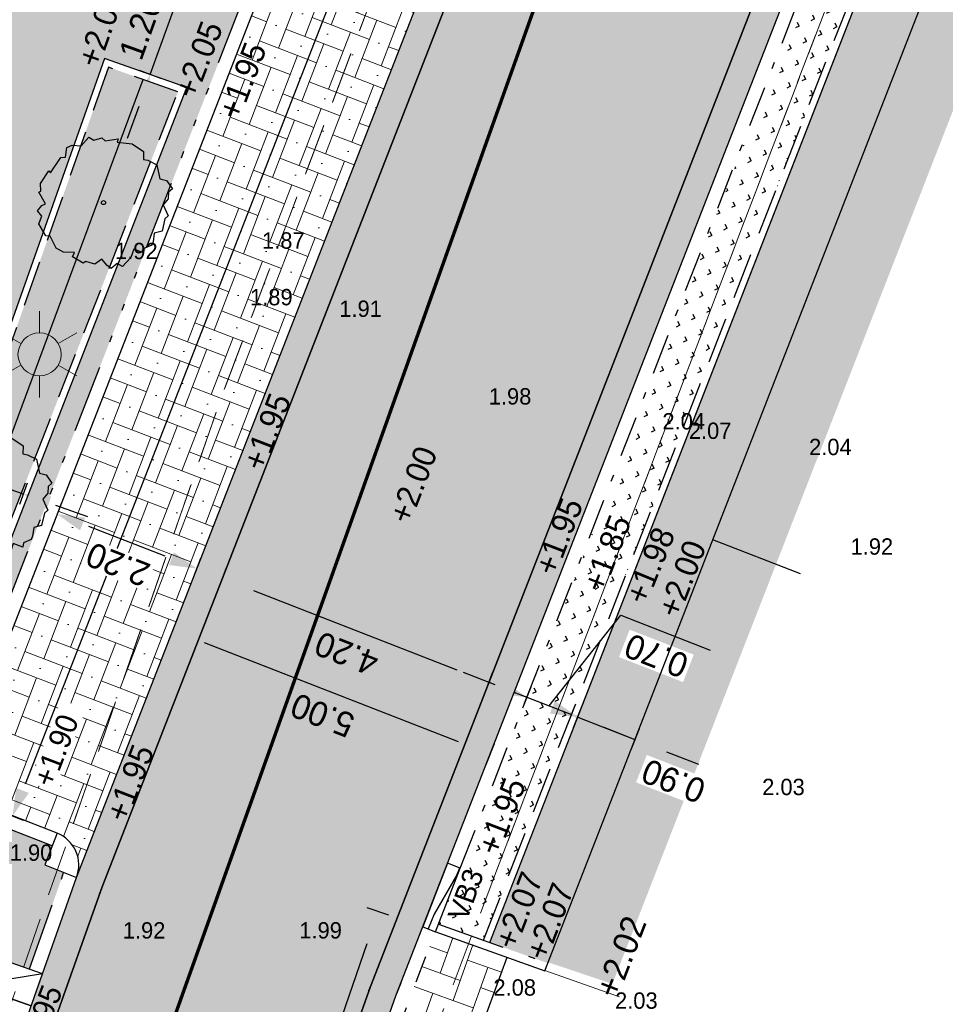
# Model space of a CAD drawing. Header units: metres. Extents: x 134157 to 138734, y 451157 to 455772.
# Tile 29 of 256: x 136363 to 136376, y 453255 to 453270. Entities that reach past the tile are written whole.
import ezdxf

# ---------------------------------------------------------------- set-up
doc = ezdxf.new("R2010")
doc.units = ezdxf.units.M
for name, pattern in [('DASHDOT__G2', [1.2, 0.6, -0.3, 0, -0.3]), ('GZ10X20__G1', [1.5, 0.5, -0.2, 0.2, -0.2, 0.2, -0.2]), ('HIDDEN__G5', [1.125, 0.75, -0.375]), ('TR13X15__G2', [2.2, 1, -0.4, 0, -0.4, 0, -0.4]), ('TR18X20__G2', [2.6, 1, -0.4, 0, -0.4, 0, -0.4, 0, -0.4])]:
    doc.linetypes.add(name, pattern=pattern)
doc.layers.add('-DR-alg-hulplijnen', color=210, linetype='Continuous', plot=False)
doc.layers.add('-DR-alg-hulplijnen waterbergende groenvakken', color=141, linetype='Continuous', plot=False)
doc.layers.add('-DR-alg-hulplijnen kantverharding asflast nieuwe fietsstraat', color=7, linetype='Continuous', true_color=0xff9429, plot=False)
for name, color, linetype, lineweight in [('-DR-bs-inr-lichtmast', 253, 'Continuous', 13), ('-DR-bs-vh-kantverharding', 253, 'Continuous', 13), ('-DR-nw-rio-HWA 125', 170, 'HIDDEN__G5', 13), ('-DR-nw-vh-arc-tegels 300x300x45', 253, 'Continuous', 9)]:
    doc.layers.add(name, color=color, linetype=linetype, lineweight=lineweight)
for name, color, linetype in [('-DR-bs-rio-DWA Jutfaseweg', 253, 'Continuous'), ('-DR-bs-txt-hoogtemaat', 253, 'Continuous'), ('-DR-nw-gr-solitaire heester', 96, 'Continuous'), ('-DR-nw-maatvoering', 3, 'Continuous'), ('-DR-nw-txt-hoogtemaat', 2, 'Continuous'), ('-DR-nw-vh-band 10x20 ob', 2, 'HIDDEN__G5'), ('-DR-nw-vh-band 12x25 ob', 2, 'TR13X15__G2'), ('-DR-nw-vh-band 18-20x25', 2, 'TR18X20__G2'), ('-DR-nw-vh-band 18-20x25 hoekblok R 0.50 uitwendig', 2, 'Continuous'), ('-DR-nw-vh-band 20x20 opsluitband', 2, 'GZ10X20__G1'), ('-DR-nw-vh-band 20x25 verloop 50-200', 2, 'Continuous'), ('-DR-nw-vh-band 5-20x25', 2, 'DASHDOT__G2'), ('-DR-nw-vh-band inritband 500x140x500mm', 2, 'Continuous'), ('-DR-nw-vh-kantverharding', 3, 'Continuous'), ('-DR-nw-vh-txt-kantopsluitingen', 2, 'Continuous')]:
    doc.layers.add(name, color=color, linetype=linetype)
doc.layers.add('-DR-nw-gr-arc-beplanting', color=7, linetype='Continuous', true_color=0xe5f0e7)
doc.layers.add('-DR-nw-gr-arc-gras', color=7, linetype='Continuous', true_color=0xb5d5a4)
for name, color, linetype, lineweight, true_color in [('-DR-nw-vh-arc-asfalt fietsstraat rood', 7, 'Continuous', 9, 0xdfbfc7), ('-DR-nw-vh-arc-bss rood', 7, 'Continuous', 9, 0xce9c9c), ('-DR-nw-vh-arc-sbs df Drainflow', 7, 'Continuous', 9, 0xb9747c), ('-DR-nw-vh-arc-sbs kf bruinrood rabat halfsteens', 7, 'Continuous', 9, 0xb88485)]:
    doc.layers.add(name, color=color, linetype=linetype, lineweight=lineweight, true_color=true_color)
doc.layers.add('-DR-nw-vh-arc-halfverharding stabilizer', color=7, linetype='Continuous', lineweight=9, true_color=0xe2e1c1, transparency=0.1)
doc.layers.add('-DR-nw-vh-kantverharding halfverharding stabilizer', color=7, linetype='Continuous', true_color=0xe2e1c1, transparency=0.1)
doc.styles.add('18_200', font='romans', dxfattribs={"width": 0.8, "height": 0.36})
doc.styles.add('Drong', font='txt', dxfattribs={"height": 1.8})
doc.dimstyles.new('Drong', dxfattribs={"dimtxt": 1.8, "dimasz": 2.5, "dimexe": 0, "dimexo": 0, "dimgap": 0.9, "dimtad": 1, "dimzin": 0, "dimdsep": 46, "dimtxsty": 'Drong', "dimblk": 'dimblk-wit', "dimcen": 0, "dimse1": 1, "dimse2": 1, "dimclrd": 256, "dimclre": 1, "dimclrt": 7, "dimadec": 0, "dimazin": 0, "dimtfac": 1, "dimtmove": 0, "dimatfit": 3, "dimfxl": 1, "dimtolj": 1, "dimtzin": 0, "dimarcsym": 0})
pattern_1 = [(115.335625, (136419.71802, 453326.2367), (-0.223681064, -0.105903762), [0.06, -0.187485]), (205.335625, (136419.71802, 453326.2367), (0.105903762, -0.223681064), [0.06, -0.187485])]

# ---------------------------------------------------------------- blocks, each defined once
blk = doc.blocks.new('dimblk-wit')
at = {"color": 7}
blk.add_line((0, -0.3333), (0, 0.3333), dxfattribs=at)
blk.add_solid([(0, 0), (-0.8, 0.2), (-0.8, -0.2)], dxfattribs=at)
blk = doc.blocks.new('*D215')
at = {"layer": '-DR-nw-maatvoering', "lineweight": -2, "transparency": 16777216}
for p, q in [((136361.873, 453264.217), (136360.543, 453264.687)), ((136362.189, 453262.826), (136361.873, 453264.217)), ((136361.296, 453263.141), (136360.825, 453263.308)), ((136361.768, 453262.975), (136362.611, 453262.677)), ((136361.768, 453262.975), (136362.611, 453262.677)), ((136363.082, 453262.511), (136363.554, 453262.344))]:
    blk.add_line(p, q, dxfattribs=at)
at = {"layer": 'Defpoints', "color": 0, "transparency": 16777216}
for p in [(136363.63, 453268.249), (136362.703, 453262.938), (136362.611, 453262.677)]:
    blk.add_point(p, dxfattribs=at)
at = {"layer": '-DR-nw-maatvoering', "lineweight": -2, "transparency": 16777216, "xscale": 0.5, "yscale": 0.5, "zscale": 0.5}
for p, rotation in [((136361.768, 453262.975), 340.5498578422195), ((136362.611, 453262.677), 160.5498578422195)]:
    blk.add_blockref('dimblk-wit', p, dxfattribs=dict(at, rotation=rotation))
at = {"layer": '-DR-nw-maatvoering', "color": 7, "transparency": 16777216, "insert": (136361.087, 453264.109), "char_height": 0.36, "attachment_point": 5, "rotation": 160.5499, "style": 'Drong', "bg_fill": 3, "box_fill_scale": 1.1, "bg_fill_color": 256, "bg_fill_true_color": 13158600, "bg_fill_transparency": 0}
blk.add_mtext('\\A1;0.90', dxfattribs=at)
blk = doc.blocks.new('*D216')
at = {"layer": '-DR-nw-maatvoering', "lineweight": -2, "transparency": 16777216}
blk.add_line((136368.977, 453260.09), (136365.996, 453261.253), dxfattribs=at)
at = {"layer": 'Defpoints', "color": 0, "transparency": 16777216}
for p in [(136365.53, 453261.434), (136365.391, 453261.077), (136369.304, 453259.552)]:
    blk.add_point(p, dxfattribs=at)
at = {"layer": '-DR-nw-maatvoering', "lineweight": -2, "transparency": 16777216, "xscale": 0.5, "yscale": 0.5, "zscale": 0.5}
for p, rotation in [((136365.53, 453261.434), 158.703999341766), ((136369.443, 453259.909), 338.703999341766)]:
    blk.add_blockref('dimblk-wit', p, dxfattribs=dict(at, rotation=rotation))
at = {"layer": '-DR-nw-maatvoering', "color": 7, "transparency": 16777216, "insert": (136367.355, 453260.333), "char_height": 0.36, "attachment_point": 5, "rotation": 158.704, "style": 'Drong'}
blk.add_mtext('\\A1;4.20', dxfattribs=at)
blk = doc.blocks.new('*D217')
at = {"layer": '-DR-nw-maatvoering', "lineweight": -2, "transparency": 16777216}
blk.add_line((136364.692, 453261.762), (136363.574, 453262.197), dxfattribs=at)
at = {"layer": 'Defpoints', "color": 0, "transparency": 16777216}
for p in [(136363.703, 453263.905), (136365.752, 453263.106), (136363.108, 453262.379)]:
    blk.add_point(p, dxfattribs=at)
at = {"layer": '-DR-nw-maatvoering', "lineweight": -2, "transparency": 16777216, "xscale": 0.5, "yscale": 0.5, "zscale": 0.5}
for p, rotation in [((136363.108, 453262.379), 158.703999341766), ((136365.158, 453261.58), 338.703999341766)]:
    blk.add_blockref('dimblk-wit', p, dxfattribs=dict(at, rotation=rotation))
at = {"layer": '-DR-nw-maatvoering', "color": 7, "transparency": 16777216, "insert": (136364.001, 453261.641), "char_height": 0.36, "attachment_point": 5, "rotation": 158.704, "style": 'Drong', "bg_fill": 3, "box_fill_scale": 1.1, "bg_fill_color": 256, "bg_fill_true_color": 13158600, "bg_fill_transparency": 0}
blk.add_mtext('\\A1;2.20', dxfattribs=at)
blk = doc.blocks.new('*D218')
at = {"layer": '-DR-nw-maatvoering', "lineweight": -2, "transparency": 16777216}
for p, q in [((136370.329, 453259.564), (136371.378, 453260.897)), ((136371.378, 453260.897), (136372.692, 453260.384)), ((136369.537, 453259.873), (136369.071, 453260.055)), ((136370.002, 453259.691), (136370.655, 453259.437)), ((136370.002, 453259.691), (136370.655, 453259.437)), ((136371.121, 453259.256), (136371.586, 453259.074))]:
    blk.add_line(p, q, dxfattribs=at)
at = {"layer": 'Defpoints', "color": 0, "transparency": 16777216}
for p in [(136370.553, 453261.104), (136371.205, 453260.849), (136370.655, 453259.437)]:
    blk.add_point(p, dxfattribs=at)
at = {"layer": '-DR-nw-maatvoering', "lineweight": -2, "transparency": 16777216, "xscale": 0.5, "yscale": 0.5, "zscale": 0.5}
for p, rotation in [((136370.002, 453259.691), 338.703999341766), ((136370.655, 453259.437), 158.703999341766)]:
    blk.add_blockref('dimblk-wit', p, dxfattribs=dict(at, rotation=rotation))
at = {"layer": '-DR-nw-maatvoering', "color": 7, "transparency": 16777216, "insert": (136371.902, 453260.302), "char_height": 0.36, "attachment_point": 5, "rotation": 158.704, "style": 'Drong', "bg_fill": 3, "box_fill_scale": 1.1, "bg_fill_color": 256, "bg_fill_true_color": 13158600, "bg_fill_transparency": 0}
blk.add_mtext('\\A1;0.70', dxfattribs=at)
blk = doc.blocks.new('*D219')
at = {"layer": '-DR-nw-maatvoering', "lineweight": -2, "transparency": 16777216}
for p, q in [((136370.282, 453259.582), (136369.816, 453259.764)), ((136370.748, 453259.401), (136371.586, 453259.074)), ((136372.052, 453258.892), (136372.518, 453258.711))]:
    blk.add_line(p, q, dxfattribs=at)
at = {"layer": 'Defpoints', "color": 0, "transparency": 16777216}
for p in [(136371.298, 453260.813), (136372.137, 453260.486), (136371.586, 453259.074)]:
    blk.add_point(p, dxfattribs=at)
at = {"layer": '-DR-nw-maatvoering', "lineweight": -2, "transparency": 16777216, "xscale": 0.5, "yscale": 0.5, "zscale": 0.5, "rotation": 338.703999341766}
blk.add_blockref('dimblk-wit', (136370.748, 453259.401), dxfattribs=at)
at = {"layer": '-DR-nw-maatvoering', "color": 7, "transparency": 16777216, "insert": (136372.153, 453258.463), "char_height": 0.36, "attachment_point": 5, "rotation": 158.704, "style": 'Drong', "bg_fill": 3, "box_fill_scale": 1.1, "bg_fill_color": 256, "bg_fill_true_color": 13158600, "bg_fill_transparency": 0}
blk.add_mtext('\\A1;0.90', dxfattribs=at)
at = {"layer": '-DR-nw-maatvoering', "lineweight": -2, "transparency": 16777216, "xscale": 0.5, "yscale": 0.5, "zscale": 0.5, "rotation": 158.703999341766}
blk.add_blockref('dimblk-wit', (136371.586, 453259.074), dxfattribs=at)
blk = doc.blocks.new('*D220')
at = {"layer": '-DR-nw-maatvoering', "lineweight": -2, "transparency": 16777216}
blk.add_line((136368.997, 453259.04), (136365.27, 453260.493), dxfattribs=at)
at = {"layer": 'Defpoints', "color": 0, "transparency": 16777216}
for p in [(136364.788, 453260.631), (136364.805, 453260.675), (136369.446, 453258.815)]:
    blk.add_point(p, dxfattribs=at)
at = {"layer": '-DR-nw-maatvoering', "lineweight": -2, "transparency": 16777216, "xscale": 0.5, "yscale": 0.5, "zscale": 0.5}
for p, rotation in [((136364.805, 453260.675), 158.7039993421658), ((136369.463, 453258.859), 338.7039993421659)]:
    blk.add_blockref('dimblk-wit', p, dxfattribs=dict(at, rotation=rotation))
at = {"layer": '-DR-nw-maatvoering', "color": 7, "transparency": 16777216, "insert": (136367.002, 453259.428), "char_height": 0.36, "attachment_point": 5, "rotation": 158.704, "style": 'Drong'}
blk.add_mtext('\\A1;5.00', dxfattribs=at)
blk = doc.blocks.new('LICHTMAST')
at = {"ltscale": 0.1}
for p, q in [((0, 0.1266), (0, 0.2531)), ((-0.1096, 0.0633), (-0.2192, 0.1266)), ((0.1096, 0.0633), (0.2192, 0.1266)), ((-0.1096, -0.0633), (-0.2192, -0.1266)), ((0.1096, -0.0633), (0.2192, -0.1266)), ((0, -0.1266), (0, -0.2531))]:
    blk.add_line(p, q, dxfattribs=at)
blk.add_circle((0, 0), 0.1266, dxfattribs=at)
at = {"style": '18_200', "width": 0.8}
blk.add_attdef('HOOGTE', (0.2467, 0.2424), '', height=0.25, dxfattribs=at)
blk = doc.blocks.new('*D639')
at = {"layer": '-DR-nw-maatvoering', "lineweight": -2, "transparency": 16777216}
for p, q in [((136365.049, 453270.427), (136365.219, 453270.898)), ((136364.474, 453268.832), (136364.88, 453269.957)), ((136364.305, 453268.362), (136364.135, 453267.891))]:
    blk.add_line(p, q, dxfattribs=at)
at = {"layer": 'Defpoints', "color": 0, "transparency": 16777216}
for p in [(136364.88, 453269.957), (136365.015, 453269.908), (136364.609, 453268.783)]:
    blk.add_point(p, dxfattribs=at)
at = {"layer": '-DR-nw-maatvoering', "lineweight": -2, "transparency": 16777216, "xscale": 0.5, "yscale": 0.5, "zscale": 0.5}
for p, rotation in [((136364.88, 453269.957), 250.1787492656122), ((136364.474, 453268.832), 70.17874926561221)]:
    blk.add_blockref('dimblk-wit', p, dxfattribs=dict(at, rotation=rotation))
at = {"layer": '-DR-nw-maatvoering', "color": 7, "transparency": 16777216, "insert": (136364.335, 453269.518), "char_height": 0.36, "attachment_point": 5, "rotation": 70.1787, "style": 'Drong'}
blk.add_mtext('\\A1;1.20', dxfattribs=at)
blk = doc.blocks.new('*D712')
at = {"layer": '-DR-nw-maatvoering', "lineweight": -2, "transparency": 16777216}
blk.add_line((136374.622, 453289.164), (136362.637, 453258.417), dxfattribs=at)
at = {"layer": 'Defpoints', "color": 0, "transparency": 16777216}
for p in [(136374.803, 453289.629), (136362.455, 453257.951), (136362.455, 453257.951)]:
    blk.add_point(p, dxfattribs=at)
at = {"layer": '-DR-nw-maatvoering', "lineweight": -2, "transparency": 16777216, "xscale": 0.5, "yscale": 0.5, "zscale": 0.5}
for p, rotation in [((136374.803, 453289.629), 68.70399935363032), ((136362.455, 453257.951), 248.7039993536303)]:
    blk.add_blockref('dimblk-wit', p, dxfattribs=dict(at, rotation=rotation))
at = {"layer": '-DR-nw-maatvoering', "color": 7, "transparency": 16777216, "insert": (136368.29, 453273.922), "char_height": 0.36, "attachment_point": 5, "rotation": 68.704, "style": 'Drong'}
blk.add_mtext('\\A1;34.00', dxfattribs=at)
blk = doc.blocks.new('Solitaire heester')
blk.add_lwpolyline([(-1.738, -4.391), (-2.166, -3.928), (-2.484, -4.007), (-2.465, -3.244), (-3.109, -3.265), (-3.941, -2.905), (-3.868, -2.452), (-4.36, -2.18), (-4.239, -1.823), (-3.951, -1.284), (-4.466, -0.924), (-4.503, -0.249), (-4.693, -0.105), (-4.523, 0.792), (-4.166, 0.751), (-4.409, 1.522), (-4.335, 2.134), (-3.641, 2.854), (-3.727, 3.148), (-3.089, 3.94), (-2.461, 3.914), (-2.205, 4.358), (-1.729, 4.197), (-1.539, 3.974), (-0.893, 4.711), (-0.766, 4.615), (-0.249, 4.811), (0.839, 4.577), (0.75, 4.394), (2.044, 4.064), (2.202, 3.745), (2.886, 3.886), (3.186, 3.598), (3.367, 2.954), (4.16, 2.633), (4.071, 2.213), (4.434, 1.719), (4.306, 1.417), (4.764, 0.573), (4.517, 0.55), (4.767, -0.515), (4.517, -1.491), (3.976, -1.68), (4.023, -2.014), (3.933, -2.752), (3.056, -3.305), (3.102, -3.798), (2.655, -4.416), (2.346, -4.232), (1.877, -4.365), (1.329, -4.18), (0.699, -4.79), (0.406, -4.637), (-0.508, -4.753), (-0.848, -4.267), (-1.476, -4.4), (-1.738, -4.391)])
blk.add_circle((0, 0), 0.15)
blk = doc.blocks.new('*U2194')
for points in [[(1.665, 4.715), (1.193, 4.881), (1.027, 4.41), (1.498, 4.243)], [(1.665, 4.715), (1.157, 4.629), (1.074, 4.393)], [(1.498, 4.243), (1.027, 4.41), (0.86, 3.938), (1.332, 3.772)], [(1.074, 4.393), (0.908, 3.922)], [(1.332, 3.772), (0.86, 3.938), (0.694, 3.467), (1.165, 3.3)], [(0.908, 3.922), (0.741, 3.45)], [(1.165, 3.3), (0.694, 3.467), (0.527, 2.995), (0.999, 2.829)], [(0.741, 3.45), (0.575, 2.979)], [(0.999, 2.829), (0.527, 2.995), (0.361, 2.524), (0.832, 2.357)], [(0.575, 2.979), (0.408, 2.507)], [(0.832, 2.357), (0.361, 2.524), (0.195, 2.052), (0.666, 1.886)], [(0.408, 2.507), (0.242, 2.036)], [(0.666, 1.886), (0.195, 2.052), (0.028, 1.581), (0.499, 1.414)], [(0.242, 2.036), (0.075, 1.564)], [(0.499, 1.414), (0.028, 1.581), (-0.138, 1.109), (0.333, 0.943)], [(0.075, 1.564), (-0.091, 1.093)], [(0.333, 0.943), (-0.138, 1.109), (-0.305, 0.638), (0.166, 0.471)], [(-0.091, 1.093), (-0.258, 0.621)], [(0.166, 0.471), (-0.305, 0.638), (-0.471, 0.166), (0, 0)], [(0, 0), (-0.341, 0.386), (-0.258, 0.621)]]:
    blk.add_lwpolyline(points)
blk = doc.blocks.new('*U2233')
blk.add_lwpolyline([(0, 0), (0.006, 0.2), (-0.994, 0.228), (-1, 0.028)], close=True)
blk.add_lwpolyline([(0, 0.011), (-0.12, 0.014), (-0.762, 0.136), (-0.996, 0.143)])
blk = doc.blocks.new('*D2234')
at = {"layer": '-DR-nw-maatvoering', "lineweight": -2, "transparency": 16777216}
blk.add_line((136366.193, 453251.82), (136367.655, 453256.076), dxfattribs=at)
at = {"layer": 'Defpoints', "color": 0, "transparency": 16777216}
for p in [(136367.817, 453256.548), (136368.475, 453256.323), (136366.687, 453251.121)]:
    blk.add_point(p, dxfattribs=at)
at = {"layer": '-DR-nw-maatvoering', "lineweight": -2, "transparency": 16777216, "xscale": 0.5, "yscale": 0.5, "zscale": 0.5}
for p, rotation in [((136367.817, 453256.548), 71.03798782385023), ((136366.03, 453251.347), 251.0379878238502)]:
    blk.add_blockref('dimblk-wit', p, dxfattribs=dict(at, rotation=rotation))
at = {"layer": '-DR-nw-maatvoering', "color": 7, "transparency": 16777216, "insert": (136366.58, 453254.066), "char_height": 0.36, "attachment_point": 5, "rotation": 71.038, "style": 'Drong'}
blk.add_mtext('\\A1;5.50', dxfattribs=at)

msp = doc.modelspace()

# ---------------------------------------------------------------- hatches: boundary and pattern name
at = {"layer": '-DR-nw-gr-arc-beplanting'}
h = msp.add_hatch(color=256, dxfattribs=at)
h.dxf.hatch_style = 1
h.paths.add_polyline_path([(136364.881, 453268.58), (136363.862, 453268.94), (136360.247, 453258.704), (136360.928, 453258.439)])
at = {"layer": '-DR-nw-gr-arc-gras', "transparency": 33554687}
h = msp.add_hatch(dxfattribs=at)
h.set_pattern_fill('AGR-BOLLEN', color=256, scale=0.1, pattern_type=2)
h.set_pattern_definition(pattern_1)
edge = h.paths.add_edge_path()
edge.add_arc((-7000776.81, 3043164.568), 7592527.997, 340.0567505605, 340.0572256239)
edge.add_line((136455.782, 453494.254), (136455.124, 453494.493))
edge.add_arc((380495.222, 364992.548), 259592.304, 160.06665688, 160.08044536)
edge.add_line((136433.832, 453435.762), (136433.813, 453435.768))
edge.add_line((136433.813, 453435.768), (136432.179, 453431.255))
edge.add_line((136432.179, 453431.255), (136432.198, 453431.248))
edge.add_line((136432.198, 453431.248), (136431.678, 453429.87))
edge.add_line((136431.678, 453429.87), (136432.336, 453429.631))
edge.add_line((136432.336, 453429.631), (136434.309, 453435.077))
h = msp.add_hatch(dxfattribs=at)
h.set_pattern_fill('AGR-BOLLEN', color=256, scale=0.1, pattern_type=2)
h.set_pattern_definition(pattern_1)
edge = h.paths.add_edge_path()
edge.add_line((136383.213, 453288.902), (136370.311, 453255.802))
edge.add_line((136370.311, 453255.802), (136371.256, 453255.486))
edge.add_line((136371.256, 453255.486), (136384.151, 453288.554))
edge.add_line((136384.151, 453288.554), (136396.096, 453322.379))
edge.add_arc((144469.921, 450472.563), 8562.015, 160.3124921, 160.5585073, ccw=False)
edge.add_arc((136275.927, 453000.171), 380.647, 69.38656, 69.63258, ccw=False)
edge.add_arc((138171.73, 452736.535), 1867.673, 160.368791, 160.614806, ccw=False)
edge.add_arc((136543.228, 453720.076), 379.268, 249.61015, 249.85616, ccw=False)
edge.add_arc((139775.648, 452174.236), 3568.916, 160.2709, 160.516915, ccw=False)
edge.add_line((136416.23, 453379.007), (136415.289, 453379.344))
edge.add_arc((149594.404, 448661.535), 13998.1, 160.3038427, 160.5498578)
edge.add_line((136395.153, 453322.712), (136383.213, 453288.902))
h = msp.add_hatch(dxfattribs=at)
h.set_pattern_fill('AGR-BOLLEN', color=256, scale=0.1, pattern_type=2)
h.set_pattern_definition(pattern_1)
h.paths.add_polyline_path([(136368.705, 453256.362), (136369.364, 453256.126), (136370.492, 453259.021), (136374.933, 453270.413), (136374.294, 453270.646), (136369.859, 453259.268)])
at = {"layer": '-DR-nw-vh-arc-asfalt fietsstraat rood', "transparency": 33554687}
h = msp.add_hatch(color=256, dxfattribs=at)
h.dxf.hatch_style = 1
h.paths.add_polyline_path([(136359.079, 453243.638), (136363.04, 453242.239), (136367.683, 453255.388), (136367.704, 453255.448), (136373.711, 453270.856), (136369.758, 453272.281), (136363.767, 453256.91), (136363.728, 453256.801)])
at = {"layer": '-DR-nw-vh-arc-bss rood', "true_color": 0xe18487}
h = msp.add_hatch(dxfattribs=at)
h.set_pattern_fill('AVH-BSS_KEIFORMAAT_ELLEBOOG', color=11, scale=3, pattern_type=2)
h.set_pattern_definition([(70.335625, (137047.1744, 453317.60236), (-0.1906286, 0.40262978), [0.945, -0.315]), (340.335625, (137046.58115, 453317.81436), (-0.1906286, 0.40262978), [0.945, -0.315])])
edge = h.paths.add_edge_path()
edge.add_line((136366.799, 453251.082), (136368.267, 453255.239))
edge.add_line((136368.267, 453255.239), (136368.661, 453256.25))
edge.add_line((136368.661, 453256.25), (136369.711, 453255.879))
edge.add_line((136369.711, 453255.879), (136369.371, 453254.945))
edge.add_line((136369.371, 453254.945), (136368.598, 453252.826))
edge.add_line((136368.598, 453252.826), (136368.069, 453250.741))
edge.add_arc((136367.815, 453250.821), 0.266, 342.6187, 518.8623)
edge.add_line((136367.567, 453250.916), (136367.533, 453250.833))
edge.add_line((136367.533, 453250.833), (136366.799, 453251.082))
at = {"layer": '-DR-nw-vh-arc-halfverharding stabilizer'}
h = msp.add_hatch(dxfattribs=at)
h.set_pattern_fill('GRAVEL', color=256, scale=0.03)
h.set_pattern_definition([(228.0127875, (0.54864, 0.762), (-6.096000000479, -6.8579999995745), [0.102516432, -10.1491450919]), (184.969741, (0.48006, 0.6858), (9.1439999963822, 0.7620000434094), [0.175921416, -17.416214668]), (132.5104471, (0.3048, 0.67056), (7.6200000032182, -8.381999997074), [0.124044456, -12.2804168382]), (267.273689, (0.00762, 0.48006), (0.762000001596, 15.23999999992), [0.160201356, -15.8599312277]), (292.83365418, (0, 0.32004), (-3.810000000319, 9.1439999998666), [0.15709011, -15.5519423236]), (357.273689, (0.06096, 0.17526), (-15.23999999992, 0.762000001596), [0.160201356, -15.8599312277]), (37.69424047, (0.22098, 0.16764), (-9.9059999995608, -7.6200000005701), [0.211858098, -20.9739345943]), (72.25532837, (0.38862, 0.29718), (5.3340000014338, 16.7639999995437), [0.200015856, -19.8015769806]), (121.42956562, (0.44958, 0.48768), (-6.096000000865, 9.9059999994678), [0.1607439, -15.9136637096]), (175.2363583, (0.36576, 0.62484), (8.38199999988, -0.762000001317), [0.183513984, -8.992181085]), (222.3974378, (0.18288, 0.64008), (-9.1439999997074, -8.3820000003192), [0.237323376, -23.4950317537]), (138.81407483, (0.762, 0.47244), (-5.33399999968, 4.572000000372), [0.081001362, -8.0191697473]), (171.4692344, (0.70104, 0.52578), (9.906000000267, -1.5239999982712), [0.154104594, -15.2563916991]), (225, (0.54864, 0.54864), (-1e-16, -0.762), [0.107762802, -0.9698679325]), (203.19859051, (0.4953, 0.64008), (3.810000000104, 1.523999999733), [0.058032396, -5.7451867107]), (291.80140949, (0.44196, 0.61722), (-0.76200000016, 2.285999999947), [0.082069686, -4.021425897]), (30.96375653, (0.47244, 0.54102), (2.286000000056, 1.523999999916), [0.133295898, -4.3098894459]), (161.56505118, (0.58674, 0.6096), (1.52400000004, -0.76199999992), [0.096386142, -2.313269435]), (16.389540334, (0, 0.61722), (7.62, 2.286), [0.1350264, -13.3676480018]), (70.34617594, (0.12954, 0.65532), (-3.048000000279, -8.381999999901), [0.113279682, -11.2146647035]), (293.19859051, (0.58674, 0.762), (-1.523999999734, 3.810000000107), [0.11606403, -5.6871550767]), (343.61045967, (0.63246, 0.65532), (-7.6200000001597, 2.285999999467), [0.1350264, -13.3676480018]), (339.44395478, (0, 0.14478), (-3.81, 1.524), [0.13021056, -6.3803202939]), (294.7751406, (0.12192, 0.09906), (-3.810000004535, 8.381999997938), [0.109101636, -10.8010780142]), (66.80140949, (0.59436, 0), (1.52399999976, 3.810000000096), [0.11606403, -5.6871550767]), (17.35402464, (0.64008, 0.10668), (-9.905999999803, -3.0480000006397), [0.127734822, -12.645712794]), (69.44395478, (0.22098, 0), (-1.524000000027, -3.80999999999), [0.06510528, -6.4454255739]), (101.309932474, (0.54864, 0), (-0.762, 3.048), [0.03885438, -3.8465984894]), (165.96375653, (0.54102, 0.0381), (2.286, -0.762), [0.15709011, -2.9847163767]), (186.00900596, (0.38862, 0.0762), (7.6199999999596, 0.7620000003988), [0.1455801, -14.412409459]), (303.69006753, (0.47244, 0.47244), (-0.76200000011, 1.52399999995), [0.109897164, -2.6375329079]), (353.15722659, (0.5334, 0.381), (12.9540000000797, -1.5239999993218), [0.191867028, -18.9948027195]), (60.9453959, (0.7239, 0.35814), (-3.048000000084, -5.333999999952), [0.078452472, -7.7668176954]), (90, (0.762, 0.4267), (-0.762, 0.762), [0.04572, -0.71628]), (120.25643716, (0.37338, 0.09906), (3.047999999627, -5.334000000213), [0.105860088, -10.480182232]), (48.0127875, (0.32004, 0.1905), (6.0960000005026, 6.857999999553), [0.205032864, -10.0466286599]), (0, (0.4572, 0.3429), (0.762, 0.762), [0.19812, -0.56388]), (325.3048465, (0.65532, 0.3429), (7.6200000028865, -5.3339999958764), [0.120482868, -11.9277950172]), (254.0546041, (0.75438, 0.27432), (-0.761999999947, -3.048000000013), [0.110948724, -5.4364950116]), (207.64597536, (0.7239, 0.16764), (-14.478000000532, -7.6199999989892), [0.18064353, -17.8837393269]), (175.42607874, (0.56388, 0.08382), (-9.9059999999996, 0.7619999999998), [0.191108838, -18.9197539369])])
h.paths.add_polyline_path([(136370.185, 453257.957), (136369.458, 453256.093), (136370.306, 453255.79), (136371.033, 453257.654), (136383.213, 453288.902), (136383.308, 453289.171), (136382.525, 453289.655), (136382.448, 453289.438), (136381.695, 453289.707), (136381.157, 453288.307), (136381.91, 453288.037)])
at = {"layer": '-DR-nw-vh-arc-sbs df Drainflow'}
h = msp.add_hatch(dxfattribs=at)
h.set_pattern_fill('AVH-SBS_KEIFORMAAT_ELLEBOOG_01', color=256, scale=3, angle=69, pattern_type=2)
h.set_pattern_definition([(69, (0, 0), (-0.38758451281, -0.17256374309), [0.9, -0.3]), (159, (0.21502, 0.56015), (-0.38758451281, -0.17256374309), [0.9, -0.3]), (69, (-0.03253, 0.33383), (-0.38758451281, -0.17256374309), [0, -1.2]), (69, (-0.0113, 0.8077), (-0.38758451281, -0.17256374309), [0, -1.2])])
h.paths.add_polyline_path([(136361.632, 453258.594, 0.414214), (136361.803, 453258.205), (136363.107, 453257.697, -0.414214), (136363.392, 453257.049), (136363.573, 453257.515), (136369.382, 453272.417), (136367.311, 453273.163)])
at = {"layer": '-DR-nw-vh-arc-sbs kf bruinrood rabat halfsteens', "transparency": 33554687}
h = msp.add_hatch(color=256, dxfattribs=at)
h.dxf.hatch_style = 1
h.paths.add_polyline_path([(136368.079, 453255.309), (136367.703, 453255.444), (136381.057, 453289.703), (136381.459, 453289.64)])
h = msp.add_hatch(color=256, dxfattribs=at)
h.dxf.hatch_style = 1
h.paths.add_polyline_path([(136358.702, 453243.771), (136359.079, 453243.638), (136363.728, 453256.801), (136363.767, 453256.91), (136369.758, 453272.281), (136369.382, 453272.417), (136363.392, 453257.049)])
h = msp.add_hatch(color=256, dxfattribs=at)
h.dxf.hatch_style = 1
h.paths.add_polyline_path([(136363.04, 453242.239), (136363.417, 453242.106), (136368.079, 453255.309), (136367.704, 453255.448)])
at = {"layer": '-DR-nw-vh-arc-tegels 300x300x45'}
h = msp.add_hatch(dxfattribs=at)
h.set_pattern_fill('AVH-TEGEL_200X200_HALFST', color=256, scale=2, angle=71, pattern_type=2)
h.set_pattern_definition([(71, (0, 0), (-0.05887645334, 0.44332106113), [0.4, -0.4]), (161, (0, 0), (-0.13022726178, -0.37820743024), [])])
h.paths.add_polyline_path([(136369.149, 453284.213), (136370.848, 453283.613), (136365.443, 453269.76), (136364.201, 453270.199)], flags=16)
h.paths.add_polyline_path([(136369.21, 453284.085), (136370.718, 453283.553), (136366.215, 453272.003), (136365.085, 453272.402)], flags=0)
h.paths.add_polyline_path([(136372.514, 453293.742), (136378.475, 453310.62), (136380.455, 453309.921), (136374.495, 453293.043)], flags=16)
h.paths.add_polyline_path([(136372.642, 453293.803), (136378.536, 453310.493), (136380.327, 453309.86), (136374.434, 453293.17)], flags=0)
h.paths.add_polyline_path([(136363.801, 453269.068), (136365.012, 453268.64), (136360.985, 453258.31), (136360.121, 453258.646)], flags=16)
h.paths.add_polyline_path([(136363.862, 453268.956), (136364.926, 453268.58), (136360.928, 453258.439), (136360.247, 453258.704)], flags=0)
h.paths.add_polyline_path([(136357.225, 453258.82), (136356.572, 453258.543), (136356.372, 453257.989), (136362.704, 453255.704), (136363.205, 453257.122), (136362.926, 453257.231), (136363.035, 453257.511), (136361.264, 453258.201), (136373.758, 453290.252), (136375.528, 453289.562), (136375.637, 453289.841), (136375.917, 453289.732), (136375.999, 453289.942), (136375.438, 453290.157), (136375.509, 453290.344), (136376.046, 453291.745), (136376.117, 453291.932), (136376.678, 453291.717), (136376.752, 453291.927), (136376.469, 453292.027), (136376.569, 453292.31), (136374.778, 453292.943), (136380.738, 453309.821), (136382.531, 453309.188), (136382.635, 453309.474), (136382.913, 453309.373), (136383.466, 453310.938), (136383.23, 453311.021), (136383.38, 453311.446), (136383.332, 453311.462), (136383.333, 453311.464), (136376.984, 453313.733), (136370.542, 453295.706), (136369.968, 453295.918), (136368.542, 453291.976), (136369.017, 453291.452), (136367.279, 453286.671), (136366.562, 453286.355), (136365.675, 453283.897), (136366.022, 453283.214), (136364.259, 453278.366), (136363.579, 453278.251), (136362.888, 453276.427), (136363.01, 453276.383), (136362.861, 453275.969), (136363.178, 453275.344), (136360.311, 453267.386), (136359.258, 453264.462), (136358.345, 453261.929), (136357.753, 453261.613), (136357.664, 453261.368), (136357.921, 453260.751)])

# ---------------------------------------------------------------- linework, layer by layer
at = {"layer": '-DR-alg-hulplijnen', "flags": 128}
msp.add_lwpolyline([(136374.017, 453261.502), (136372.729, 453262.004)], dxfattribs=at)
at = {"layer": '-DR-alg-hulplijnen kantverharding asflast nieuwe fietsstraat'}
for points in [[(136615.557, 453953.711), (136612.599, 453946.977), (136593.397, 453893.948), (136588.98, 453881.757), (136586.93, 453874.65, -0.015888), (136585.953, 453871.628), (136586.329, 453871.491), (136577.738, 453847.767, 0.004102), (136569.551, 453824.565, -0.004267), (136561.022, 453800.417), (136429.649, 453438.357, 0.002152), (136389.024, 453324.877), (136377.119, 453291.165), (136363.767, 453256.91), (136363.728, 453256.801)], [(136620.467, 453951.934), (136618.89, 453946.466, -0.016644), (136617.862, 453943.301), (136595.367, 453881.179, -0.016644), (136594.131, 453878.09), (136591.842, 453872.88, 0.011636), (136590.955, 453870.728), (136590.605, 453869.79), (136590.229, 453869.927), (136581.687, 453846.337, 0.004102), (136573.523, 453823.2, -0.004267), (136564.97, 453798.984), (136433.597, 453436.925, 0.002152), (136392.984, 453323.478), (136381.057, 453289.703), (136367.704, 453255.448), (136367.683, 453255.388)]]:
    msp.add_lwpolyline(points, format="xyb", dxfattribs=at)
at = {"layer": '-DR-alg-hulplijnen waterbergende groenvakken', "flags": 128}
msp.add_lwpolyline([(136360.588, 453258.572), (136364.372, 453268.76)], dxfattribs=at)
at = {"layer": '-DR-bs-rio-DWA Jutfaseweg', "const_width": 0.05, "flags": 128}
msp.add_lwpolyline([(136363.363, 453250.888), (136385.6, 453313.242)], dxfattribs=at)
at = {"layer": '-DR-bs-vh-kantverharding', "flags": 128}
msp.add_lwpolyline([(136370.264, 453255.681), (136371.358, 453255.297)], dxfattribs=at)
at = {"layer": '-DR-nw-rio-HWA 125', "flags": 128}
for points in [[(136363.345, 453257.833), (136365.523, 453264.108), (136373.39, 453285.002)], [(136369.556, 453257.146), (136374.779, 453270.83)]]:
    msp.add_lwpolyline(points, dxfattribs=at)
at = {"layer": '-DR-nw-vh-band 10x20 ob', "ltscale": 0.9}
msp.add_lwpolyline([(136364.881, 453268.58), (136363.862, 453268.94), (136360.247, 453258.704), (136360.928, 453258.439)], close=True, dxfattribs=at)
at = {"layer": '-DR-nw-vh-band 12x25 ob', "flags": 128}
msp.add_lwpolyline([(136368.705, 453256.362), (136370.306, 453255.79)], dxfattribs=at)
at = {"layer": '-DR-nw-vh-band 18-20x25'}
for points in [[(136363.035, 453257.511), (136361.264, 453258.201), (136373.758, 453290.252), (136375.528, 453289.562)], [(136362.704, 453255.704), (136363.204, 453257.119)]]:
    msp.add_lwpolyline(points, dxfattribs=at)
at = {"layer": '-DR-nw-vh-band 18-20x25 hoekblok R 0.50 uitwendig', "flags": 128}
msp.add_lwpolyline([(136363.107, 453257.697), (136362.926, 453257.231), (136363.392, 453257.049)], dxfattribs=at)
at = {"layer": '-DR-nw-vh-band 20x20 opsluitband', "ltscale": 2, "flags": 128}
msp.add_lwpolyline([(136366.634, 453250.615), (136368.267, 453255.239), (136368.661, 453256.25)], dxfattribs=at)
at = {"layer": '-DR-nw-vh-kantverharding'}
for points in [[(136363.728, 453256.801), (136363.767, 453256.91), (136377.119, 453291.165), (136389.024, 453324.877, -0.002152), (136429.649, 453438.357), (136561.022, 453800.417, 0.004267), (136569.551, 453824.565, -0.004102), (136577.738, 453847.767), (136586.329, 453871.491), (136585.953, 453871.628)], [(136367.683, 453255.388), (136367.704, 453255.448), (136381.057, 453289.703), (136392.984, 453323.478, -0.002152), (136433.597, 453436.925), (136564.97, 453798.984, 0.004267), (136573.523, 453823.2, -0.004102), (136581.687, 453846.337), (136590.229, 453869.927), (136590.605, 453869.79)]]:
    msp.add_lwpolyline(points, format="xyb", dxfattribs=at)
for points in [[(136363.392, 453257.049), (136376.103, 453289.659)], [(136370.622, 453259.078), (136381.91, 453288.037), (136381.157, 453288.307)], [(136368.079, 453255.309), (136380.917, 453288.242)], [(136368.648, 453256.255), (136370.263, 453255.678)], [(136368.069, 453250.741), (136368.598, 453252.826), (136369.71, 453255.875)], [(136364.092, 453240.505), (136363.129, 453241.291), (136368.079, 453255.309), (136368.154, 453255.5)]]:
    msp.add_lwpolyline(points, dxfattribs=at)
msp.add_lwpolyline([(136363.801, 453269.068), (136360.121, 453258.646), (136360.985, 453258.31), (136365.012, 453268.64)], close=True, dxfattribs=at)

# ---------------------------------------------------------------- block references
at = {"layer": '-DR-bs-inr-lichtmast', "xscale": 2.5, "yscale": 2.5}
msp.add_blockref('LICHTMAST', (136362.85, 453264.724), dxfattribs=at)
at = {"layer": '-DR-nw-gr-solitaire heester', "xscale": 0.2, "yscale": 0.2, "zscale": 0.2, "rotation": 70.17551579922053}
for p in [(136363.788, 453266.952), (136362.021, 453262.632)]:
    msp.add_blockref('Solitaire heester', p, dxfattribs=at)
at = {"layer": '-DR-nw-vh-band 20x25 verloop 50-200', "rotation": 70.33562535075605}
msp.add_blockref('*U2233', (136369.024, 453257.182), dxfattribs=at)
at = {"layer": '-DR-nw-vh-band inritband 500x140x500mm'}
msp.add_blockref('*U2194', (136361.227, 453250.92), dxfattribs=at)

# ---------------------------------------------------------------- texts
at = {"layer": '-DR-bs-txt-hoogtemaat', "style": 'Drong'}
msp.add_text('+2.02', height=0.36, rotation=69, dxfattribs=at).set_placement((136371.328, 453255.251))
at = {"layer": '-DR-bs-txt-hoogtemaat', "color": 253, "char_height": 0.24, "attachment_point": 7, "style": 'Drong'}
for s, insert in [('1.87', (136366.115, 453266.272, 1.874)), ('1.92', (136363.958, 453266.119, 1.924)), ('1.89', (136365.939, 453265.441, 1.886)), ('1.91', (136367.248, 453265.271, 1.913)), ('1.98', (136369.442, 453263.985, 1.983)), ('2.04', (136371.99, 453263.619, 2.041)), ('2.07', (136372.378, 453263.48, 2.066)), ('2.04', (136374.142, 453263.242, 2.038)), ('1.92', (136374.751, 453261.781, 1.924)), ('2.03', (136373.454, 453258.252, 2.026)), ('1.90', (136362.413, 453257.288, 1.899)), ('1.92', (136364.072, 453256.147, 1.915)), ('1.99', (136366.662, 453256.148, 1.987)), ('2.08', (136369.51, 453255.309, 2.079)), ('2.03', (136371.295, 453255.117, 2.033))]:
    msp.add_mtext(s, dxfattribs=dict(at, insert=insert))
at = {"layer": '-DR-nw-txt-hoogtemaat', "style": 'Drong'}
for s, height, rotation, p in [('+2.07', 0.34, 70.3356, (136363.715, 453268.91)), ('+2.05', 0.34, 69, (136365.136, 453268.452)), ('+1.95', 0.34, 69, (136365.777, 453268.142)), ('+1.95', 0.34, 69, (136366.137, 453262.991)), ('+2.00', 0.34, 69, (136368.283, 453262.213)), ('+1.95', 0.34, 69, (136370.421, 453261.454)), ('+1.85', 0.34, 69, (136371.128, 453261.205)), ('+1.95', 0.34, 69, (136364.127, 453257.836)), ('+2.07', 0.34, 69.0785, (136369.833, 453255.966)), ('+2.07', 0.34, 69.0785, (136370.287, 453255.804)), ('+1.95', 0.32, 69, (136362.806, 453254.375))]:
    msp.add_text(s, height=height, rotation=rotation, dxfattribs=at).set_placement(p)
at = {"layer": '-DR-nw-vh-txt-kantopsluitingen', "style": 'Drong'}
msp.add_text('VB3', height=0.3, rotation=70, dxfattribs=at).set_placement((136369.115, 453256.388))

# ---------------------------------------------------------------- dimensions: what is measured, and where the dimension line sits
at = {"layer": '-DR-nw-maatvoering'}
for p1, p2, distance, picture, middle in [((136374.803, 453289.629), (136362.455, 453257.951), 0, '*D712', (136368.29, 453273.922)), ((136369.304, 453259.552), (136365.391, 453261.077), -0.383, '*D216', (136367.355, 453260.333)), ((136369.446, 453258.815), (136364.788, 453260.631), -0.047, '*D220', (136367.002, 453259.428))]:
    dim = msp.add_aligned_dim(p1=p1, p2=p2, distance=distance, dimstyle='Drong', override={"dimtfill": 0}, dxfattribs=at)
    dim.commit()
    dim.dimension.update_dxf_attribs({"geometry": picture, "text_midpoint": middle})
dim = msp.add_linear_dim(base=(136364.88, 453269.957), p1=(136364.609, 453268.783), p2=(136365.015, 453269.908), angle=70.1787, dimstyle='Drong', dxfattribs=at)
dim.commit()
dim.dimension.update_dxf_attribs({"geometry": '*D639', "text_midpoint": (136364.677, 453269.394), "dimtype": 161})
dim = msp.add_aligned_dim(p1=(136366.687, 453251.121), p2=(136368.475, 453256.323), distance=0.695, dimstyle='Drong', dxfattribs=at)
dim.commit()
dim.dimension.update_dxf_attribs({"geometry": '*D2234', "text_midpoint": (136366.58, 453254.066)})

# ---------------------------------------------------------------- next in the draw order: texts
at = {"layer": '-DR-nw-txt-hoogtemaat', "insert": (136362.746, 453258.464), "char_height": 0.32, "width": 1.23105, "attachment_point": 1, "rotation": 69, "style": 'Drong', "bg_fill": 3, "box_fill_scale": 1.1, "bg_fill_color": 256, "bg_fill_transparency": 0}
msp.add_mtext('+1.90', dxfattribs=at)

# ---------------------------------------------------------------- next in the draw order: dimensions: what is measured, and where the dimension line sits
at = {"layer": '-DR-nw-maatvoering'}
for base, p1, p2, angle, override, picture, middle in [((136362.611, 453262.677), (136363.63, 453268.249), (136362.703, 453262.938), 160.5499, {"dimrnd": 0.05, "dimtfill": 1}, '*D215', (136361.703, 453264.277)), ((136370.655, 453259.437), (136370.553, 453261.104), (136371.205, 453260.849), 338.704, {"dimtfill": 1}, '*D218', (136371.545, 453260.831))]:
    dim = msp.add_linear_dim(base=base, p1=p1, p2=p2, angle=angle, dimstyle='Drong', override=override, dxfattribs=at)
    dim.commit()
    dim.dimension.update_dxf_attribs({"geometry": picture, "text_midpoint": middle, "dimtype": 160})

# ---------------------------------------------------------------- next in the draw order: texts
at = {"layer": '-DR-nw-txt-hoogtemaat', "style": 'Drong'}
for s, rotation, p in [('+1.98', 67.6114, (136371.747, 453261.029, 2.029)), ('+2.00', 68.947, (136372.227, 453260.834))]:
    msp.add_text(s, height=0.34, rotation=rotation, dxfattribs=at).set_placement(p)

# ---------------------------------------------------------------- next in the draw order: dimensions: what is measured, and where the dimension line sits
at = {"layer": '-DR-nw-maatvoering'}
dim = msp.add_linear_dim(base=(136363.108, 453262.379), p1=(136365.752, 453263.106), p2=(136363.703, 453263.905), angle=338.704, dimstyle='Drong', override={"dimtfill": 1}, dxfattribs=at)
dim.commit()
dim.dimension.update_dxf_attribs({"geometry": '*D217', "text_midpoint": (136364.001, 453261.641)})
dim = msp.add_linear_dim(base=(136371.586, 453259.074), p1=(136371.298, 453260.813), p2=(136372.137, 453260.486), angle=338.704, dimstyle='Drong', override={"dimtfill": 1}, dxfattribs=at)
dim.commit()
dim.dimension.update_dxf_attribs({"geometry": '*D219', "text_midpoint": (136372.285, 453258.802), "dimtype": 160})

# ---------------------------------------------------------------- next in the draw order: linework, layer by layer
at = {"layer": '-DR-alg-hulplijnen kantverharding asflast nieuwe fietsstraat'}
for points in [[(136615.557, 453953.711), (136612.599, 453946.977), (136593.397, 453893.948), (136588.98, 453881.757), (136586.93, 453874.65, -0.015888), (136585.953, 453871.628), (136586.329, 453871.491), (136577.738, 453847.767, 0.004102), (136569.551, 453824.565, -0.004267), (136561.022, 453800.417), (136429.649, 453438.357, 0.002152), (136389.024, 453324.877), (136377.119, 453291.165), (136363.767, 453256.91), (136359.079, 453243.638)], [(136620.467, 453951.934), (136618.89, 453946.466, -0.016644), (136617.862, 453943.301), (136595.367, 453881.179, -0.016644), (136594.131, 453878.09), (136591.842, 453872.88, 0.011636), (136590.955, 453870.728), (136590.605, 453869.79), (136590.229, 453869.927), (136581.687, 453846.337, 0.004102), (136573.523, 453823.2, -0.004267), (136564.97, 453798.984), (136433.597, 453436.925, 0.002152), (136392.984, 453323.478), (136381.057, 453289.703), (136367.704, 453255.448), (136363.04, 453242.239)]]:
    msp.add_lwpolyline(points, format="xyb", dxfattribs=at)
at = {"layer": '-DR-nw-rio-HWA 125', "flags": 128}
for points in [[(136359.293, 453246.162), (136365.523, 453264.108), (136373.39, 453285.002)], [(136364.906, 453244.963), (136374.779, 453270.83)]]:
    msp.add_lwpolyline(points, dxfattribs=at)
at = {"layer": '-DR-nw-vh-band 10x20 ob', "ltscale": 0.9}
msp.add_lwpolyline([(136369.364, 453256.126), (136381.78, 453287.978), (136381.12, 453288.213)], dxfattribs=at)
at = {"layer": '-DR-nw-vh-band 5-20x25'}
msp.add_lwpolyline([(136369.024, 453257.182), (136380.703, 453287.142)], dxfattribs=at)
at = {"layer": '-DR-nw-vh-kantverharding'}
for points in [[(136359.079, 453243.638), (136363.767, 453256.91), (136377.119, 453291.165), (136389.024, 453324.877, -0.002152), (136429.649, 453438.357), (136561.022, 453800.417, 0.004267), (136569.551, 453824.565, -0.004102), (136577.738, 453847.767), (136586.329, 453871.491), (136585.953, 453871.628)], [(136363.04, 453242.239), (136367.704, 453255.448), (136381.057, 453289.703), (136392.984, 453323.478, -0.002152), (136433.597, 453436.925), (136564.97, 453798.984, 0.004267), (136573.523, 453823.2, -0.004102), (136581.687, 453846.337), (136590.229, 453869.927), (136590.605, 453869.79)], [(136358.436, 453243.016), (136363.392, 453257.049, 0.414214), (136363.107, 453257.697), (136361.803, 453258.205, -0.414214), (136361.632, 453258.594), (136373.763, 453289.713, -0.414214), (136374.151, 453289.884), (136375.456, 453289.375, 0.414214), (136376.103, 453289.659), (136376.744, 453291.304), (136376.941, 453291.861, 0.414214), (136376.636, 453292.499), (136375.316, 453292.965, -0.414214), (136375.133, 453293.348), (136380.76, 453309.283, -0.414214), (136381.143, 453309.466), (136382.463, 453309, 0.414214), (136383.101, 453309.305)]]:
    msp.add_lwpolyline(points, format="xyb", dxfattribs=at)
msp.add_lwpolyline([(136369.458, 453256.093), (136381.91, 453288.037), (136381.157, 453288.307)], dxfattribs=at)
at = {"layer": '-DR-nw-vh-kantverharding halfverharding stabilizer'}
msp.add_lwpolyline([(136370.263, 453255.678), (136383.213, 453288.902), (136395.153, 453322.712, -0.001073), (136415.289, 453379.344), (136415.794, 453380.756, -0.001051), (136435.759, 453436.14), (136510.274, 453641.501)], format="xyb", dxfattribs=at)

# ---------------------------------------------------------------- next in the draw order: texts
at = {"layer": '-DR-nw-txt-hoogtemaat', "style": 'Drong'}
msp.add_text('+1.95', height=0.34, rotation=69, dxfattribs=at).set_placement((136369.583, 453257.347))

doc.saveas('drawing.dxf')
